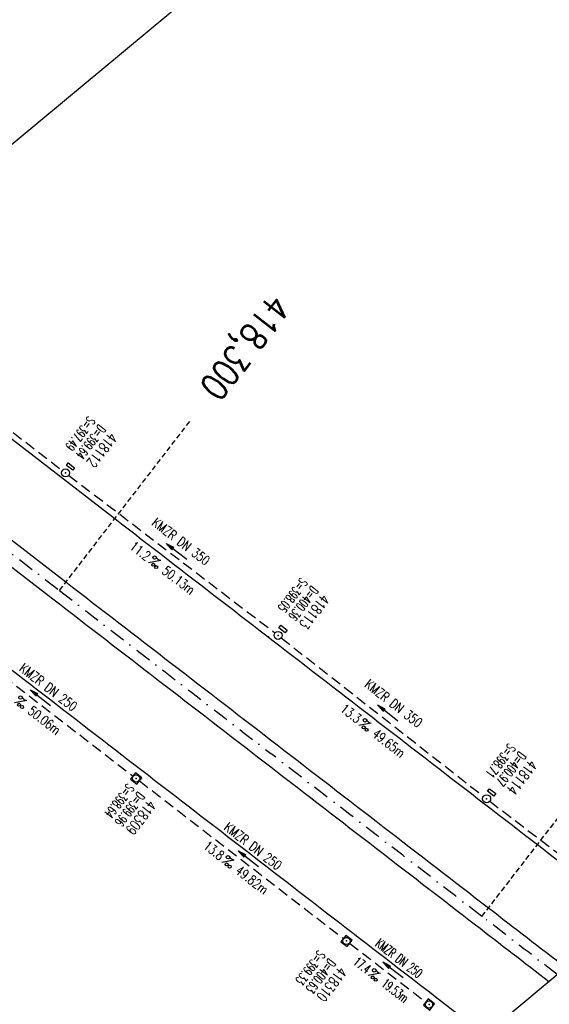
# Model space of a CAD drawing. Extents: x 448150 to 449332, y 437108 to 438384.
# Tile 12 of 46: x 449083 to 449182, y 437358 to 437543. Entities that reach past the tile are written whole.
import ezdxf
from ezdxf.enums import TextEntityAlignment as Align

# ---------------------------------------------------------------- set-up
doc = ezdxf.new("R2010")
doc.units = 0
doc.header["$LTSCALE"] = 2
doc.header["$MEASUREMENT"] = 0
for name, pattern in [('AUSGEZOGEN', [0]), ('GESTRICH-X2', [1.5, 1, -0.5]), ('GESTRICHELT', [0.75, 0.5, -0.25]), ('STRICHPT-X3', [3, 1.5, -0.75, 0, -0.75])]:
    doc.linetypes.add(name, pattern=pattern)
doc.layers.get('0').update_dxf_attribs({"linetype": 'AUSGEZOGEN'})
for name, color, linetype in [('ACHSE', 250, 'STRICHPT-X3'), ('FBR', 8, 'CONTINUOUS'), ('HEKTOM', 250, 'GESTRICHELT'), ('KANAL', 7, 'GESTRICH-X2'), ('PFEIL', 7, 'CONTINUOUS'), ('PKT', 7, 'CONTINUOUS'), ('Planeinteilung', 6, 'CONTINUOUS'), ('RAHMEN', 250, 'AUSGEZOGEN'), ('SCHACHTNR', 6, 'CONTINUOUS'), ('SCHLITZRINNE', 8, 'AUSGEZOGEN'), ('SCHSYMBOL', 7, 'AUSGEZOGEN'), ('TEXTO', 4, 'CONTINUOUS'), ('TEXTU', 4, 'CONTINUOUS')]:
    doc.layers.add(name, color=color, linetype=linetype)
doc.styles.add('ROMANS', font='romans.shx', dxfattribs={"width": 0.8})

# ---------------------------------------------------------------- blocks, each defined once
blk = doc.blocks.new('GST')
at = {"color": 0}
blk.add_circle((0, 0), 0.75, dxfattribs=at)
blk.add_point((0, 0), dxfattribs=at)
blk = doc.blocks.new('13')
blk.add_lwpolyline([(0.76, 1.22), (-0.75, 1.22), (-0.75, 1.8), (0.76, 1.8)], close=True)
at = {"rotation": 180}
blk.add_blockref('GST', (0, 0), dxfattribs=at)
blk = doc.blocks.new('PROM')
blk.add_line((1.57, 1.82), (0.02, 0.02))
for centre, radius in [((0.32, 1.51), 0.317), ((0.94, 0.29), 0.283), ((1.64, 0.29), 0.283)]:
    blk.add_circle(centre, radius)
blk.add_arc((0.99, 2.68), 1.03, 239.1414, 303.3549)
blk = doc.blocks.new('PFEIL2')
at = {"color": 0}
for p, q in [((0.88, 0), (-2.4, -0.01)), ((0.88, -0.27), (0.88, 0.28)), ((0.88, 0.28), (2.43, 0.01)), ((0.91, 0.27), (0.88, 0.26)), ((0.97, 0.26), (0.88, 0.25)), ((1.02, 0.25), (0.88, 0.23)), ((1.07, 0.24), (0.88, 0.21)), ((1.13, 0.23), (0.88, 0.19)), ((1.18, 0.22), (0.88, 0.17)), ((1.24, 0.21), (0.88, 0.15)), ((1.29, 0.21), (0.88, 0.14)), ((1.34, 0.2), (0.88, 0.12)), ((1.4, 0.19), (0.88, 0.1)), ((1.45, 0.18), (0.88, 0.08)), ((1.51, 0.17), (0.88, 0.06)), ((1.56, 0.16), (0.88, 0.04)), ((1.61, 0.15), (0.88, 0.02)), ((1.67, 0.14), (0.88, 0.01)), ((1.72, 0.13), (0.88, -0.01)), ((1.78, 0.12), (0.88, -0.03)), ((1.83, 0.11), (0.88, -0.05)), ((1.88, 0.1), (0.88, -0.07)), ((1.94, 0.09), (0.88, -0.09)), ((2.05, 0.08), (0.88, -0.12)), ((1.99, 0.08), (0.88, -0.11)), ((2.1, 0.07), (0.88, -0.14)), ((2.15, 0.06), (0.88, -0.16)), ((2.21, 0.05), (0.88, -0.18)), ((2.26, 0.04), (0.88, -0.2)), ((2.32, 0.03), (0.88, -0.22)), ((2.37, 0.02), (0.88, -0.23)), ((2.42, 0.01), (0.88, -0.25)), ((2.43, 0.01), (0.88, -0.27))]:
    blk.add_line(p, q, dxfattribs=at)
blk = doc.blocks.new('20')
blk.add_lwpolyline([(-0.75, -0.75), (0.75, -0.75), (0.75, 0.75), (-0.75, 0.75)], close=True)
blk.add_circle((0, 0), 0.676)
blk.add_point((0, 0))
blk = doc.blocks.new('1135594')
blk.add_line((1135, 0), (1135, 594))
at = {"layer": 'RAHMEN'}
blk.add_line((950, 5), (950, 589), dxfattribs=at)

msp = doc.modelspace()

# ---------------------------------------------------------------- hatches: boundary and pattern name
at = {"layer": 'SCHLITZRINNE'}
h = msp.add_hatch(dxfattribs=at)
h.set_pattern_fill('_USER', color=256, scale=1.5, angle=45, style=0, pattern_type=0)
h.set_pattern_definition([(0.19809, (448696.2442, 437758.0261), (-0.005186, 1.499991), [])])
edge = h.paths.add_edge_path()
edge.add_arc((450103.94, 439168.64), 1992.85, 225.25393, 225.3265)
edge.add_arc((450104.38, 439169.08), 1993.47, 225.3265, 225.68551)
edge.add_arc((450114.11, 439179.05), 2007.4, 225.68551, 226.04327)
edge.add_arc((450116.37, 439181.4), 2010.66, 226.04327, 226.40034)
edge.add_arc((450108.35, 439172.97), 1999.02, 226.40034, 226.75845)
edge.add_arc((450107.36, 439171.92), 1997.58, 226.75845, 227.1169)
edge.add_arc((450114.22, 439179.31), 2007.66, 227.1169, 227.47445)
edge.add_arc((450112.04, 439176.93), 2004.44, 227.47445, 227.83238)
edge.add_arc((450107.82, 439172.27), 1998.16, 227.83238, 228.19088)
edge.add_arc((450107.66, 439172.09), 1997.92, 228.19088, 228.54975)
edge.add_arc((450107.03, 439171.38), 1996.96, 228.54975, 228.9087)
edge.add_arc((450111.57, 439176.59), 2003.87, 228.9087, 229.26596)
edge.add_arc((450119.09, 439185.32), 2015.39, 229.26596, 229.6222)
edge.add_arc((450115.13, 439180.66), 2009.28, 229.6222, 229.97992)
edge.add_arc((450101.81, 439164.79), 1988.56, 229.97992, 230.3395)
edge.add_arc((450135.91, 439205.92), 2041.98, 230.3395, 230.69914)
edge.add_arc((450015.79, 439059.17), 1852.34, 230.69914, 231.07675)
edge.add_arc((450440.04, 439584.51), 2527.6, 231.07675, 231.41321)
edge.add_arc((449605.18, 438538.21), 1189.04, 231.41321, 231.90377)
edge.add_arc((451876.6, 441435.45), 4870.53, 231.90377, 232.05412)
edge.add_arc((449764.39, 438726.67), 1435.57, 232.05412, 232.33105)
edge.add_arc((663048.57, 714993.47), 350453.47, 232.3310515, 232.3318237)
edge.add_arc((452105.71, 441751.77), 5260.88, 232.33184, 232.33814)
edge.add_arc((1083717.78, 1260087.56), 1038995.51, 232.33813988, 232.33882921)
edge.add_arc((362297.75, 325361.77), 141749.67, 52.3359582, 52.3410109, ccw=False)
edge.add_arc((130991.07, 25697.41), 520301.52, 52.3345817, 52.3359582, ccw=False)
edge.add_arc((597397.74, 629905.02), 242982.19, 232.3337962, 232.3367437)
edge.add_arc((1091510.3, 1270060.01), 1051651.24, 232.33674373, 232.33742474)
edge.add_arc((63904.41, -61307.14), 630166.93, 52.33651599, 52.33765249, ccw=False)
edge.add_line((448950.68, 437541.27), (448965.93, 437529.5))
edge.add_arc((450103.94, 439168.64), 1993.35, 225.25393, 225.3265)
edge.add_arc((450104.38, 439169.08), 1993.97, 225.3265, 225.63581)
h = msp.add_hatch(dxfattribs=at)
h.set_pattern_fill('_USER', color=256, scale=1.5, angle=45, style=0, pattern_type=0)
h.set_pattern_definition([(5.43336, (448830.8072, 437635.437), (-0.142032, 1.4932605), [])])
edge = h.paths.add_edge_path()
edge.add_arc((450115.13, 439180.66), 2009.78, 229.70284, 229.97992)
edge.add_arc((450101.81, 439164.79), 1989.06, 229.97992, 230.3395)
edge.add_arc((450135.91, 439205.92), 2042.48, 230.3395, 230.69914)
edge.add_arc((450015.79, 439059.17), 1852.84, 230.69914, 231.07675)
edge.add_arc((450440.04, 439584.51), 2528.1, 231.07675, 231.21142)
edge.add_arc((450103.94, 439168.64), 1992.85, 225.25393, 225.3265)
edge.add_arc((450104.38, 439169.08), 1993.47, 225.3265, 225.68551)
edge.add_arc((450114.11, 439179.05), 2007.4, 225.68551, 226.04327)
edge.add_arc((450116.37, 439181.4), 2010.66, 226.04327, 226.40034)
edge.add_arc((450108.35, 439172.97), 1999.02, 226.40034, 226.75845)
edge.add_arc((450107.36, 439171.92), 1997.58, 226.75845, 227.1169)
edge.add_arc((450114.22, 439179.31), 2007.66, 227.1169, 227.47445)
edge.add_arc((450112.04, 439176.93), 2004.44, 227.47445, 227.83238)
edge.add_arc((450107.82, 439172.27), 1998.16, 227.83238, 228.19088)
edge.add_arc((450107.66, 439172.09), 1997.92, 228.19088, 228.54975)
edge.add_arc((450107.03, 439171.38), 1996.96, 228.54975, 228.9087)
edge.add_arc((450111.57, 439176.59), 2003.87, 228.9087, 229.26596)
edge.add_arc((450119.09, 439185.32), 2015.39, 229.26596, 229.6222)
edge.add_arc((450115.13, 439180.66), 2009.28, 229.6222, 229.97992)
edge.add_arc((450101.81, 439164.79), 1988.56, 229.97992, 230.3395)
edge.add_arc((450135.91, 439205.92), 2041.98, 230.3395, 230.69914)
edge.add_arc((450015.79, 439059.17), 1852.34, 230.69914, 231.07675)
edge.add_arc((450440.04, 439584.51), 2527.6, 231.07675, 231.41321)
edge.add_arc((449605.18, 438538.21), 1189.04, 231.41321, 231.90377)
edge.add_arc((451876.6, 441435.45), 4870.53, 231.90377, 232.05412)
edge.add_arc((449764.39, 438726.67), 1435.57, 232.05412, 232.33105)
edge.add_arc((663048.57, 714993.47), 350453.47, 232.3310515, 232.3318237)
edge.add_arc((452105.71, 441751.77), 5260.88, 232.33184, 232.33814)
edge.add_arc((1083717.78, 1260087.56), 1038995.51, 232.33813988, 232.33882921)
edge.add_arc((362297.75, 325361.77), 141749.67, 52.3359582, 52.3410109, ccw=False)
edge.add_arc((130991.07, 25697.41), 520301.52, 52.3345817, 52.3359582, ccw=False)
edge.add_arc((597397.74, 629905.02), 242982.19, 232.3337962, 232.3367437)
edge.add_arc((1091510.3, 1270060.01), 1051651.24, 232.33674373, 232.33742474)
edge.add_arc((63904.41, -61307.14), 630166.93, 52.33651599, 52.33765249, ccw=False)
edge.add_line((448950.68, 437541.27), (448965.93, 437529.5))

# ---------------------------------------------------------------- linework, layer by layer
at = {"layer": 'ACHSE'}
msp.add_lwpolyline([(448892.53, 437588.68, 0.000003), (448902.42, 437581.04, -0.000022), (448912.32, 437573.41, -0.000006), (448922.22, 437565.77, 0.000013), (448932.11, 437558.13, 0.000003), (448942.01, 437550.49, -0.000005), (448951.9, 437542.85, -0.000002), (448981.59, 437519.94, 0.000001), (449011.27, 437497.03, 0), (449049.14, 437467.8, 0), (449090.43, 437435.92, 0.000002), (449130.01, 437405.37, -0.000003), (449169.59, 437374.82, -0.000001), (449183.7, 437363.93, 0.000004)], format="xyb", dxfattribs=at)
at = {"layer": 'FBR'}
for points in [[(448893.75, 437590.26, 0.000003), (448903.65, 437582.63, -0.000022), (448913.54, 437574.99, -0.000006), (448923.44, 437567.35, 0.000013), (448933.33, 437559.71, 0.000003), (448943.23, 437552.07, -0.000005), (448953.12, 437544.44, -0.000002), (448982.81, 437521.52), (449012.49, 437498.61), (449035.23, 437481.06), (449050.36, 437469.38), (449091.65, 437437.51, 0.000002), (449131.24, 437406.96, -0.000003), (449170.82, 437376.41, -0.000001), (449185.28, 437365.24, -0.000001)], [(448881.99, 437575.03, 0.000003), (448891.88, 437567.39, -0.000022), (448901.78, 437559.75, -0.000006), (448911.67, 437552.11, 0.000013), (448921.57, 437544.47, 0.000003), (448931.46, 437536.84, -0.000005), (448941.36, 437529.2, -0.000002), (448971.05, 437506.29), (449000.73, 437483.37), (449002.07, 437482.34)], [(448965.93, 437529.5), (448980.36, 437518.36), (449010.05, 437495.44), (449032.79, 437477.89), (449047.91, 437466.22), (449089.21, 437434.34, 0.000002), (449128.79, 437403.79, -0.000003), (449168.37, 437373.24, -0.000001), (449182.13, 437362.62, -0.000001)], [(449047.05, 437490.89), (449059.52, 437481.26), (449100.82, 437449.38, 0.000002), (449140.4, 437418.83, -0.000003), (449179.98, 437388.28, -0.000002), (449197.09, 437375.08, -0.000002)], [(449020.08, 437468.44), (449038.6, 437454.15), (449079.89, 437422.27, 0.000002), (449119.47, 437391.72, -0.000003), (449159.05, 437361.17, -0.000001), (449170.12, 437352.63, -0.000001)]]:
    msp.add_lwpolyline(points, format="xyb", dxfattribs=at)
at = {"layer": 'HEKTOM'}
for p, q in [((449090.44, 437435.94), (449114.88, 437467.63)), ((449169.59, 437374.81), (449194.03, 437406.47))]:
    msp.add_line(p, q, dxfattribs=at)
at = {"layer": 'KANAL'}
for p, q in [((449060.37, 437482), (449091, 437458.41)), ((449092.19, 437457.5), (449130.81, 437427.97)), ((449065.78, 437430.84), (449104.22, 437401.12)), ((449132, 437427.03), (449169.88, 437397.31)), ((449105.41, 437400.22), (449143.62, 437370.66)), ((449171.06, 437396.41), (449197.99, 437375.83)), ((449144.81, 437369.75), (449159.09, 437358.75))]:
    msp.add_line(p, q, dxfattribs=at)
at = {"layer": 'PKT'}
msp.add_point((449129.62, 437427.22), dxfattribs=at)
at = {"layer": 'SCHLITZRINNE'}
msp.add_lwpolyline([(448891.31, 437587.1, 0.000003), (448901.2, 437579.46, -0.000022), (448911.1, 437571.82, -0.000006), (448920.99, 437564.18, 0.000013), (448930.89, 437556.55, 0.000003), (448940.78, 437548.91, -0.000005), (448950.68, 437541.27, -0.000001), (448965.93, 437529.5, 0.000001)], format="xyb", dxfattribs=at)

# ---------------------------------------------------------------- block references
at = {"layer": 'PFEIL'}
for p, rotation in [((449112.37, 437443.26), 142.5933999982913), ((449086.87, 437415.84), 142.308799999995), ((449151.95, 437412.97), 141.8961999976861), ((449125.84, 437385.64), 142.2791999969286), ((449152.93, 437364.79), 142.3964999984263)]:
    msp.add_blockref('PFEIL2', p, dxfattribs=dict(at, rotation=rotation))
at = {"layer": 'Planeinteilung', "linetype": 'Continuous', "rotation": 309.7713901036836}
msp.add_blockref('1135594', (448149.7, 437980.02), dxfattribs=at)
at = {"layer": 'SCHSYMBOL', "rotation": 322.3364999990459}
for name, p in [('13', (449091.58, 437457.95)), ('13', (449131.4, 437427.5)), ('20', (449104.8, 437400.68)), ('13', (449170.47, 437396.86)), ('20', (449144.21, 437370.2)), ('20', (449159.68, 437358.28))]:
    msp.add_blockref(name, p, dxfattribs=at)
at = {"layer": 'TEXTU'}
for p, rotation in [((449107.08, 437441.07), 322.5933999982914), ((449081.96, 437414.83), 322.308799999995), ((449146.5, 437410.58), 321.896199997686), ((449120.84, 437384.9), 322.2791999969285), ((449148.22, 437363.7), 322.3964999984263)]:
    msp.add_blockref('PROM', p, dxfattribs=dict(at, rotation=rotation))

# ---------------------------------------------------------------- texts
at = {"layer": 'HEKTOM', "style": 'ROMANS', "width": 0.8}
msp.add_text('418,300', height=5, rotation=232.3365, dxfattribs=at).set_placement((449130.09, 437491.84))
at = {"layer": 'SCHACHTNR', "style": 'ROMANS'}
for s, height, width, p in [('S=397.49', 1.8, 0.6, (449095.85, 437468.71)), ('D=399.64', 1.8, 0.6, (449097.82, 437467.18)), ('418112', 2, 0.7, (449099.82, 437465.68)), ('S=398.05', 1.8, 0.6, (449135.66, 437438.44)), ('D=400.36', 1.8, 0.6, (449137.66, 437436.91)), ('418113', 2, 0.7, (449139.63, 437435.37)), ('S=398.71', 1.8, 0.6, (449174.6, 437407.38)), ('D=400.97', 1.8, 0.6, (449176.57, 437405.88)), ('418114', 2, 0.7, (449178.54, 437404.34)), ('S=398.64', 1.8, 0.6, (449103.18, 437399.86)), ('D=399.96', 1.8, 0.6, (449105.15, 437398.33)), ('418309', 2, 0.7, (449107.12, 437396.8)), ('S=399.33', 1.8, 0.6, (449138.94, 437368.59)), ('D=400.63', 1.8, 0.6, (449140.91, 437367.06)), ('418310', 2, 0.7, (449142.87, 437365.53))]:
    msp.add_text(s, height=height, rotation=232.3365, dxfattribs=dict(at, width=width)).set_placement(p)
at = {"layer": 'TEXTO', "style": 'ROMANS'}
for s, rotation, width, p in [('KMZR DN 350', 322.5934, 0.75, (449112.67, 437444.39)), ('KMZR DN 250', 322.3088, 0.75, (449087.82, 437417.07)), ('KMZR DN 350', 321.8962, 0.75, (449152.49, 437414.04)), ('KMZR DN 250', 322.2792, 0.75, (449126.16, 437387.27)), ('KMZR DN 250', 322.3965, 0.6, (449153.52, 437366.25))]:
    msp.add_text(s, height=1.8, rotation=rotation, dxfattribs=dict(at, width=width)).set_placement(p, align=Align.CENTER)
at = {"layer": 'TEXTU', "style": 'ROMANS'}
for s, rotation, width, p in [('11.2', 322.5934, 0.75, (449103.44, 437443.84)), ('50.13m', 322.5934, 0.75, (449109.47, 437439.25)), ('13.3', 321.8962, 0.75, (449142.91, 437413.41)), ('50.06m', 322.3088, 0.75, (449084.33, 437412.98)), ('49.65m', 321.8962, 0.75, (449148.87, 437408.72)), ('13.8', 322.2792, 0.75, (449117.23, 437387.69)), ('49.82m', 322.2792, 0.75, (449123.23, 437383.06)), ('17.4', 322.3965, 0.6, (449145.32, 437365.95)), ('19.53m', 322.3965, 0.6, (449150.6, 437361.88))]:
    msp.add_text(s, height=1.8, rotation=rotation, dxfattribs=dict(at, width=width)).set_placement(p)

doc.saveas('drawing.dxf')
